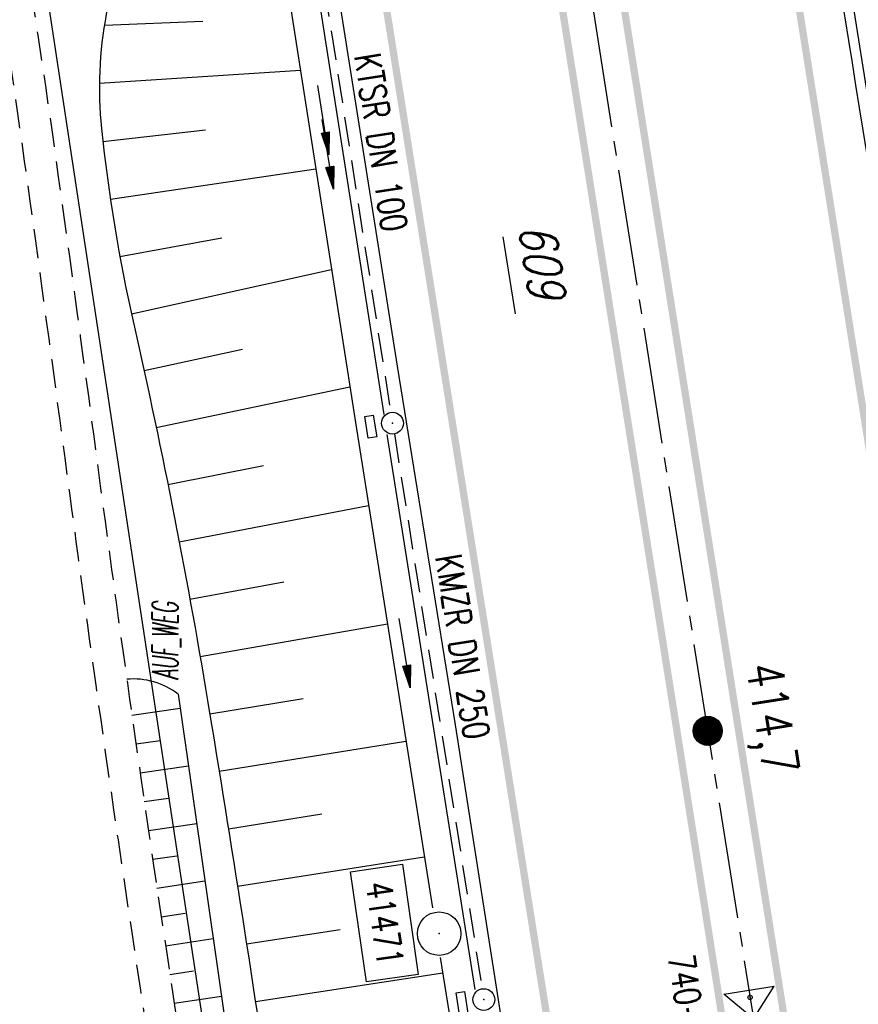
# Model space of a CAD drawing. Extents: x 447426 to 448116, y 440349 to 441552.
# Tile 19 of 96: x 447800 to 447857, y 440653 to 440720. Entities that reach past the tile are written whole.
import ezdxf
from ezdxf.enums import TextEntityAlignment as Align

# ---------------------------------------------------------------- set-up
doc = ezdxf.new("R2010")
doc.units = 0
doc.header["$LTSCALE"] = 2
doc.header["$MEASUREMENT"] = 0
for name, pattern in [('ACHSE', [5.5, 4, -0.5, 0.5, -0.5]), ('AUSGEZOGEN', [0]), ('GESTRICH-X2', [1.5, 1, -0.5])]:
    doc.linetypes.add(name, pattern=pattern)
doc.layers.get('0').update_dxf_attribs({"linetype": 'AUSGEZOGEN'})
for name, color, linetype in [('208-FLSTNR-BAB', 7, 'AUSGEZOGEN'), ('208-GRENZL-BAB', 7, 'AUSGEZOGEN'), ('ACHSETOP', 250, 'ACHSE'), ('ANMERKUNG', 7, 'CONTINUOUS'), ('BOESCHG', 250, 'AUSGEZOGEN'), ('DB-Ingenieurbauwerke', 15, 'CONTINUOUS'), ('FBRTOP', 250, 'AUSGEZOGEN'), ('HEKT_B', 250, 'CONTINUOUS'), ('KANAL', 7, 'GESTRICH-X2'), ('MULDE', 250, 'AUSGEZOGEN'), ('Netzknoten_PKT', 7, 'CONTINUOUS'), ('Netzknoten_PKT-NR', 7, 'CONTINUOUS'), ('Netzknoten_SIGNATUR', 7, 'CONTINUOUS'), ('PFEIL', 7, 'CONTINUOUS'), ('PFEILTOP', 200, 'AUSGEZOGEN'), ('PP', 7, 'AUSGEZOGEN'), ('SCHSYMBOL', 200, 'AUSGEZOGEN'), ('TEXTO', 4, 'CONTINUOUS'), ('WEG', 250, 'GESTRICH-X2')]:
    doc.layers.add(name, color=color, linetype=linetype)
doc.styles.add('ROMANS', font='romans.shx', dxfattribs={"width": 0.8})

# ---------------------------------------------------------------- blocks, each defined once
blk = doc.blocks.new('*X15')
at = {"color": 0}
for p, q in [((212.234, 257.394), (213.242, 258.402)), ((212.236, 257.466), (213.169, 258.4)), ((212.237, 257.326), (213.31, 258.399)), ((212.244, 257.262), (213.373, 258.392)), ((212.244, 257.545), (213.09, 258.391)), ((212.254, 257.202), (213.434, 258.381)), ((212.261, 257.633), (213.003, 258.375)), ((212.268, 257.145), (213.491, 258.368)), ((212.284, 257.09), (213.545, 258.351)), ((212.29, 257.732), (212.903, 258.346)), ((212.303, 257.038), (213.597, 258.333)), ((212.324, 256.988), (213.647, 258.312)), ((212.343, 257.856), (212.779, 258.293)), ((212.347, 256.941), (213.694, 258.288)), ((212.372, 256.895), (213.74, 258.263)), ((212.399, 256.852), (213.783, 258.236)), ((212.428, 256.81), (213.825, 258.207)), ((212.459, 256.77), (213.865, 258.176)), ((212.492, 256.732), (213.903, 258.143)), ((212.526, 256.696), (213.939, 258.109)), ((212.563, 256.662), (213.974, 258.073)), ((212.601, 256.629), (214.006, 258.035)), ((212.64, 256.598), (214.037, 257.995)), ((212.682, 256.569), (214.066, 257.953)), ((212.726, 256.542), (214.093, 257.91)), ((212.771, 256.517), (214.119, 257.864)), ((212.819, 256.493), (214.142, 257.817)), ((212.868, 256.472), (214.163, 257.767)), ((212.92, 256.454), (214.182, 257.715)), ((212.975, 256.437), (214.198, 257.661)), ((213.032, 256.424), (214.211, 257.603)), ((213.092, 256.414), (214.222, 257.543)), ((213.156, 256.407), (214.229, 257.479)), ((213.224, 256.404), (214.232, 257.412)), ((213.296, 256.406), (214.23, 257.339)), ((213.375, 256.414), (214.222, 257.26)), ((213.463, 256.43), (214.205, 257.173)), ((213.563, 256.46), (214.176, 257.073)), ((213.686, 256.512), (214.123, 256.949))]:
    blk.add_line(p, q, dxfattribs=at)
blk = doc.blocks.new('SRMAST2')
at = {"color": 0}
blk.add_circle((0, 0), 0.999, dxfattribs=at)
blk.add_point((0, 0), dxfattribs=at)
blk.add_blockref('*X15', (-213.233, -257.403))
blk = doc.blocks.new('GST')
at = {"color": 0}
blk.add_circle((0, 0), 0.75, dxfattribs=at)
blk.add_point((0, 0), dxfattribs=at)
blk = doc.blocks.new('17')
blk.add_lwpolyline([(-0.755, -1.218), (0.748, -1.218), (0.748, -1.801), (-0.755, -1.801)], close=True)
blk.add_blockref('GST', (0, 0))
blk = doc.blocks.new('PP')
at = {"color": 0}
blk.add_circle((0, -0.006), 1.493, dxfattribs=at)
blk.add_point((0, 0), dxfattribs=at)
blk = doc.blocks.new('PFEIL2')
at = {"color": 0}
for p, q in [((0.88, 0.002), (-2.401, -0.012)), ((0.881, -0.271), (0.879, 0.276)), ((0.879, 0.276), (2.429, 0.009)), ((0.911, 0.27), (0.879, 0.265)), ((0.965, 0.261), (0.879, 0.246)), ((1.019, 0.252), (0.879, 0.228)), ((1.073, 0.242), (0.879, 0.209)), ((1.127, 0.233), (0.879, 0.191)), ((1.181, 0.224), (0.879, 0.172)), ((1.235, 0.214), (0.879, 0.154)), ((1.289, 0.205), (0.879, 0.135)), ((1.343, 0.196), (0.879, 0.117)), ((1.397, 0.187), (0.879, 0.098)), ((1.451, 0.177), (0.879, 0.08)), ((1.505, 0.168), (0.879, 0.061)), ((1.559, 0.159), (0.88, 0.043)), ((1.613, 0.149), (0.88, 0.024)), ((1.668, 0.14), (0.88, 0.006)), ((1.722, 0.131), (0.88, -0.013)), ((1.776, 0.121), (0.88, -0.031)), ((1.83, 0.112), (0.88, -0.05)), ((1.884, 0.103), (0.88, -0.068)), ((1.938, 0.094), (0.88, -0.087)), ((1.992, 0.084), (0.88, -0.105)), ((2.046, 0.075), (0.88, -0.124)), ((2.1, 0.066), (0.88, -0.142)), ((2.154, 0.056), (0.88, -0.161)), ((2.208, 0.047), (0.88, -0.179)), ((2.262, 0.038), (0.881, -0.198)), ((2.316, 0.029), (0.881, -0.216)), ((2.37, 0.019), (0.881, -0.235)), ((2.424, 0.01), (0.881, -0.253)), ((2.429, 0.009), (0.881, -0.271))]:
    blk.add_line(p, q, dxfattribs=at)
blk = doc.blocks.new('PKT')
at = {"color": 0}
blk.add_circle((0, 0), 0.15, dxfattribs=at)
blk.add_point((0, 0), dxfattribs=at)
blk = doc.blocks.new('Station_Netzknoten')
at = {"layer": 'Netzknoten_SIGNATUR'}
for p, q in [((-1.75, 0.5), (1.75, 0.5)), ((0, -1.5), (-1.75, 0.5)), ((0, -1.5), (1.75, 0.5))]:
    blk.add_line(p, q, dxfattribs=at)
blk.add_point((0, 0), dxfattribs=at)

msp = doc.modelspace()

# ---------------------------------------------------------------- linework, layer by layer
at = {"layer": '208-FLSTNR-BAB'}
msp.add_line((447833.055, 440705.403), (447833.884, 440700.137), dxfattribs=at)
at = {"layer": '208-GRENZL-BAB', "flags": 128}
msp.add_lwpolyline([(447824.921, 440569.376), (447800.142, 440732.678)], dxfattribs=at)
at = {"layer": 'ACHSETOP'}
msp.add_lwpolyline([(447815.693, 440869.001), (447819.621, 440844.312), (447827.479, 440794.933), (447839.264, 440720.865), (447854.979, 440622.107), (447866.765, 440548.039), (447886.407, 440424.592), (447891.057, 440395.37)], dxfattribs=at)
at = {"layer": 'BOESCHG'}
for p, q in [((447800.971, 440720.113), (447800.973, 440720.113)), ((447805.672, 440719.939), (447812.443, 440720.219)), ((447801.273, 440718.136), (447801.274, 440718.136)), ((447805.335, 440715.957), (447819.138, 440716.864)), ((447801.568, 440716.158), (447801.57, 440716.158)), ((447801.856, 440714.178), (447801.857, 440714.179)), ((447805.573, 440711.967), (447812.616, 440712.751)), ((447802.137, 440712.198), (447802.139, 440712.199)), ((447802.415, 440710.218), (447802.416, 440710.218)), ((447806.086, 440708), (447820.201, 440710.078)), ((447802.691, 440708.237), (447802.693, 440708.237)), ((447802.966, 440706.256), (447802.967, 440706.256)), ((447806.738, 440704.054), (447813.74, 440705.338)), ((447803.239, 440704.275), (447803.241, 440704.275)), ((447807.529, 440700.133), (447821.284, 440703.16)), ((447803.511, 440702.293), (447803.512, 440702.293)), ((447803.782, 440700.312), (447803.784, 440700.312)), ((447804.051, 440698.33), (447804.052, 440698.33)), ((447808.4, 440696.229), (447815.153, 440697.71)), ((447804.319, 440696.348), (447804.321, 440696.348)), ((447809.24, 440692.318), (447822.544, 440695.113)), ((447804.585, 440694.366), (447804.586, 440694.366)), ((447804.85, 440692.383), (447804.852, 440692.384)), ((447805.114, 440690.401), (447805.115, 440690.401)), ((447810.045, 440688.4), (447816.615, 440689.719)), ((447805.378, 440688.418), (447805.38, 440688.419)), ((447810.816, 440684.475), (447823.829, 440686.969)), ((447805.644, 440686.436), (447805.645, 440686.436)), ((447805.912, 440684.454), (447805.914, 440684.454)), ((447806.182, 440682.472), (447806.183, 440682.473)), ((447811.551, 440680.543), (447818.012, 440681.722)), ((447806.455, 440680.491), (447806.457, 440680.491)), ((447812.252, 440676.605), (447825.117, 440678.835)), ((447806.729, 440678.51), (447806.73, 440678.51)), ((447807.006, 440676.529), (447807.008, 440676.529)), ((447807.284, 440674.549), (447807.285, 440674.549)), ((447812.918, 440672.661), (447819.339, 440673.716)), ((447807.565, 440672.568), (447810.887, 440673.041)), ((447807.848, 440670.589), (447809.509, 440670.826)), ((447813.562, 440668.713), (447826.392, 440670.791)), ((447808.132, 440668.609), (447811.453, 440669.088)), ((447808.418, 440666.629), (447810.077, 440666.87)), ((447814.197, 440664.764), (447820.61, 440665.786)), ((447808.707, 440664.65), (447812.019, 440665.134)), ((447808.997, 440662.671), (447810.649, 440662.915)), ((447814.822, 440660.813), (447827.653, 440662.828)), ((447809.289, 440660.693), (447812.585, 440661.181)), ((447809.582, 440658.715), (447811.225, 440658.959)), ((447815.438, 440656.86), (447821.861, 440657.854)), ((447809.878, 440656.737), (447813.151, 440657.227)), ((447810.176, 440654.759), (447811.805, 440655.005)), ((447816.045, 440652.907), (447828.915, 440654.865)), ((447810.475, 440652.781), (447813.717, 440653.274))]:
    msp.add_line(p, q, dxfattribs=at)
msp.add_lwpolyline([(447908.247, 440399.796), (447907.174, 440406.524), (447900.268, 440449.95), (447882.449, 440561.856), (447875.116, 440607.974), (447867.716, 440654.222), (447860.776, 440698.335), (447854.534, 440737.681), (447847.805, 440780.105), (447841.287, 440820.385), (447834.604, 440861.881), (447827.459, 440906.536), (447819.6, 440953.983), (447815.922, 440975.739), (447816.568, 440977.668)], dxfattribs=at)
at = {"layer": 'BOESCHG', "flags": 128}
msp.add_lwpolyline([(447802.821, 440811.761, 0.004463), (447803.03, 440807.462, 0.009787), (447803.181, 440805.505, 0.002905), (447803.774, 440799.737, -0.00544), (447804.075, 440796.655, -0.023372), (447804.794, 440778.567, 0.013847), (447805.427, 440748.029, 0.006281), (447805.985, 440738.882, -0.006814), (447806.491, 440730.45, -0.058255), (447805.807, 440720.71, 0.072501), (447805.479, 440712.856, 0.030042), (447807.69, 440699.415, -0.015041), (447812.907, 440672.732, -0.004511), (447817.555, 440642.782, 0.010687), (447819.673, 440630.164, 0.009698), (447821.764, 440620.212, -0.002774), (447829.555, 440585.522, -0.005397), (447830.913, 440578.978, -0.002074), (447834.191, 440561.9)], format="xyb", dxfattribs=at)
msp.add_lwpolyline([(447810.749, 440674.002), (447817.264, 440628.507), (447827.134, 440584.542), (447831.82, 440560.833), (447834.408, 440549.785), (447836.095, 440540.112)], dxfattribs=at)
at = {"layer": 'BOESCHG'}
msp.add_arc((447807.652, 440669.962), 5.091, 52.52264, 94.90024, dxfattribs=at)
at = {"layer": 'DB-Ingenieurbauwerke', "linetype": 'Continuous'}
msp.add_ellipse((443814.895, 439698.334), major_axis=(-967.675, 3973.312), ratio=1, start_param=4.690695, end_param=4.713705, dxfattribs=at)
at = {"layer": 'FBRTOP'}
msp.add_lwpolyline([(447814.853, 440976.115, 0.022266), (447815.678, 440970.791, -0.001548), (447818.161, 440957.627, -0.001755), (447820.274, 440946.003, -0.001362), (447822.904, 440930.997, -0.002085), (447824.555, 440921.183, -0.000319), (447826.189, 440911.179, -0.000861), (447826.785, 440907.472, -0.000007), (447827.669, 440901.916, 0.000025), (447828.553, 440896.361, 0.000001), (447830.517, 440884.017, -0.000012), (447832.482, 440871.673, -0.000008), (447834.446, 440859.328, 0.000008), (447836.41, 440846.983, 0.00001), (447840.339, 440822.294, -0.000008), (447844.268, 440797.605, -0.000005), (447850.16, 440760.57, 0.000007), (447856.053, 440723.536, 0.000001), (447863.91, 440674.157, -0.000001), (447871.768, 440624.779), (447883.554, 440550.71, -0.000005), (447893.375, 440488.987, 0.000006), (447903.196, 440427.263, 0.000001), (447907.593, 440399.628, -0.000001)], format="xyb", dxfattribs=at)
at = {"layer": 'FBRTOP', "const_width": 0.5, "flags": 128}
msp.add_lwpolyline([(447805.5, 440919.51), (447813.341, 440870.909), (447821.25, 440820.948), (447829.113, 440771.589), (447836.615, 440724.353), (447844.674, 440673.587), (447848.15, 440651.549)], dxfattribs=at)
at = {"layer": 'FBRTOP', "flags": 128}
msp.add_lwpolyline([(447794.521, 440893.516), (447798.423, 440869.104), (447802.358, 440844.246), (447806.214, 440819.686), (447810.158, 440795.012), (447814.097, 440770.398), (447818.057, 440745.268), (447821.899, 440721.103), (447825.79, 440696.525), (447829.77, 440671.902), (447833.632, 440647.167), (447837.53, 440622.73), (447841.455, 440598.378), (447845.369, 440573.549), (447849.307, 440548.911), (447853.229, 440524.342), (447857.141, 440499.74)], dxfattribs=at)
at = {"layer": 'FBRTOP', "const_width": 0.5}
for points in [[(447801.867, 440866.801), (447805.795, 440842.112), (447813.653, 440792.733), (447825.438, 440718.665), (447841.153, 440619.907), (447852.939, 440545.839), (447872.581, 440422.392), (447877.439, 440391.864)], [(447833.447, 440846.512), (447841.305, 440797.133), (447853.09, 440723.065), (447868.805, 440624.307), (447880.591, 440550.239), (447900.233, 440426.792), (447904.675, 440398.876)]]:
    msp.add_lwpolyline(points, dxfattribs=at)
at = {"layer": 'FBRTOP', "const_width": 0.5, "flags": 128}
msp.add_lwpolyline([(447825.132, 440822.924, -0.000024), (447830.486, 440789.424, -0.000047), (447833.23, 440772.242), (447840.929, 440723.999, -0.000229), (447841.236, 440722.068, 0.000009), (447848.775, 440674.463, 0.00014), (447849.618, 440669.149, 0.000044), (447852.329, 440652.106)], format="xyb", dxfattribs=at)
at = {"layer": 'KANAL'}
for p, q in [((447819.406, 440731.406), (447825.344, 440693.344)), ((447825.594, 440691.875), (447831.625, 440653.781))]:
    msp.add_line(p, q, dxfattribs=at)
at = {"layer": 'MULDE'}
for points in [[(447804.158, 440808.653), (447810.55, 440770.912), (447816.807, 440731.751), (447822.996, 440692.225), (447828.207, 440659.332, 0.000166)], [(447828.748, 440655.917), (447829.267, 440652.643, 0.000166), (447829.267, 440652.642), (447835.492, 440613.514, 0.000137), (447835.492, 440613.514), (447843.598, 440562.744), (447848.945, 440528.455), (447855.768, 440485.647), (447858.652, 440467.149), (447858.743, 440466.543)]]:
    msp.add_lwpolyline(points, format="xyb", dxfattribs=at)
for points in [[(447818.885, 440731.406), (447824.864, 440693.223)], [(447825.081, 440691.848), (447831.121, 440653.72)]]:
    msp.add_lwpolyline(points, dxfattribs=at)
at = {"layer": 'PP', "flags": 128}
msp.add_lwpolyline([(447822.585, 440661.819), (447826.148, 440662.331), (447827.238, 440654.759), (447823.675, 440654.247)], close=True, dxfattribs=at)
at = {"layer": 'WEG', "flags": 128}
for points in [[(447747.482, 441029.157, -0.008274), (447751.503, 441018.74, -0.02564), (447752.57, 441015.296, -0.00087), (447758.672, 440991.148, -0.002851), (447760.48, 440983.762, -0.001011), (447766.051, 440960.216, -0.00222), (447768.519, 440949.478, -0.006443), (447770.889, 440938.278, -0.002884), (447775.717, 440913.162, -0.007778), (447780.285, 440886.321, -0.010774), (447782.862, 440866.835, -0.018223), (447783.82, 440853.828, 0.02495), (447784.647, 440844.335, 0.001399), (447785.233, 440840.167, 0.001792), (447785.711, 440836.915, 0.006259), (447787.521, 440825.845, -0.004613), (447790.027, 440810.835, -0.007054), (447793.28, 440788.092, -0.015297), (447794.31, 440777.546, -0.000038), (447794.885, 440768.934, 0.000032), (447795.582, 440758.501, 0.000007), (447795.918, 440753.478, 0.000019), (447796.05, 440751.503, 0.030492), (447797.506, 440740.172, -0.012308), (447802.128, 440712.273, -0.001918), (447805.122, 440690.349, 0.002361), (447807.569, 440672.547, 0.003916), (447812.517, 440639.619, 0.011119), (447814.608, 440628.079, 0.000655), (447817.091, 440616.001, 0.000247), (447823.739, 440583.961, 0.000061), (447827.957, 440563.695, 0.000361), (447828.666, 440560.302, 0.008688), (447829.766, 440555.479, -0.006361), (447831.298, 440548.898, -0.007885), (447831.854, 440546.158, 0.002269), (447833.68, 440536.617, 0.010951), (447834.314, 440533.723, 0.0166), (447840.188, 440512.548)], [(447786.512, 440818.938, -0.002599), (447787.886, 440810.498, -0.007054), (447791.13, 440787.815, -0.015297), (447792.147, 440777.401, -0.000038), (447792.723, 440768.789, 0.000032), (447793.419, 440758.356, 0.000007), (447793.755, 440753.331, 0.000019), (447793.887, 440751.358, 0.030492), (447795.377, 440739.766, -0.012308), (447799.982, 440711.972, -0.001918), (447802.973, 440690.064, 0.002361), (447805.423, 440672.242, 0.003916), (447810.377, 440639.28, 0.011119), (447812.484, 440627.645, 0.000655), (447814.969, 440615.562, 0.000247), (447821.617, 440583.52, 0.000061), (447825.835, 440563.253, 0.000361), (447826.545, 440559.857, 0.008688), (447827.661, 440554.96, -0.006361), (447829.181, 440548.433, -0.007885), (447829.724, 440545.76, 0.002269), (447831.553, 440536.2, 0.010951), (447832.207, 440533.213, 0.016227), (447837.971, 440512.374, 0.00495)]]:
    msp.add_lwpolyline(points, format="xyb", dxfattribs=at)

# ---------------------------------------------------------------- block references
at = {"layer": 'HEKT_B'}
msp.add_blockref('SRMAST2', (447847.122, 440671.486), dxfattribs=at)
at = {"layer": 'Netzknoten_PKT'}
msp.add_blockref('PKT', (447850.034, 440653.184), dxfattribs=at)
at = {"layer": 'Netzknoten_SIGNATUR', "rotation": 9.037315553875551}
msp.add_blockref('Station_Netzknoten', (447850.034, 440653.184), dxfattribs=at)
at = {"layer": 'PFEIL'}
for p, rotation in [((447820.713, 440713.442), 278.899500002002), ((447826.303, 440676.841), 279.0017999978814)]:
    msp.add_blockref('PFEIL2', p, dxfattribs=dict(at, rotation=rotation))
at = {"layer": 'PFEILTOP', "rotation": 278.8475018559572}
msp.add_blockref('PFEIL2', (447821.027, 440711.093), dxfattribs=at)
at = {"layer": 'PP'}
msp.add_blockref('PP', (447828.668, 440657.568), dxfattribs=at)
at = {"layer": 'SCHSYMBOL', "rotation": 279.0411}
for p in [(447825.466, 440692.613), (447831.736, 440653.034)]:
    msp.add_blockref('17', p, dxfattribs=at)

# ---------------------------------------------------------------- texts
at = {"layer": '208-FLSTNR-BAB', "style": 'ROMANS', "oblique": 15, "width": 0.8}
msp.add_text('609', height=2.5, rotation=278.94442, dxfattribs=at).set_placement((447834.109, 440706.124))
at = {"layer": 'ANMERKUNG', "style": 'ROMANS', "oblique": 7, "width": 0.5}
msp.add_text('AUF_WEG', height=1.8, rotation=90, dxfattribs=at).set_placement((447810.749, 440675.002))
at = {"layer": 'HEKT_B', "style": 'ROMANS', "width": 0.8}
msp.add_text('414,7', height=2.5, rotation=279.0411, dxfattribs=at).set_placement((447849.75, 440675.969))
at = {"layer": 'Netzknoten_PKT-NR', "style": 'ROMANS', "width": 0.75}
msp.add_text('740-7.0', height=1.8, rotation=279.03635, dxfattribs=at).set_placement((447845.612, 440648.204), align=Align.RIGHT)
at = {"layer": 'PP', "style": 'ROMANS', "width": 0.75}
msp.add_text('41471', height=1.8, rotation=278.18944, dxfattribs=at).set_placement((447824.437, 440655.266), align=Align.RIGHT)
at = {"layer": 'TEXTO', "style": 'ROMANS', "width": 0.75}
for s, rotation, p in [('KTSR DN 100', 278.8995, (447823.782, 440711.766)), ('KMZR DN 250', 279.0018, (447829.394, 440677.129))]:
    msp.add_text(s, height=1.8, rotation=rotation, dxfattribs=at).set_placement(p, align=Align.CENTER)

doc.saveas('drawing.dxf')
